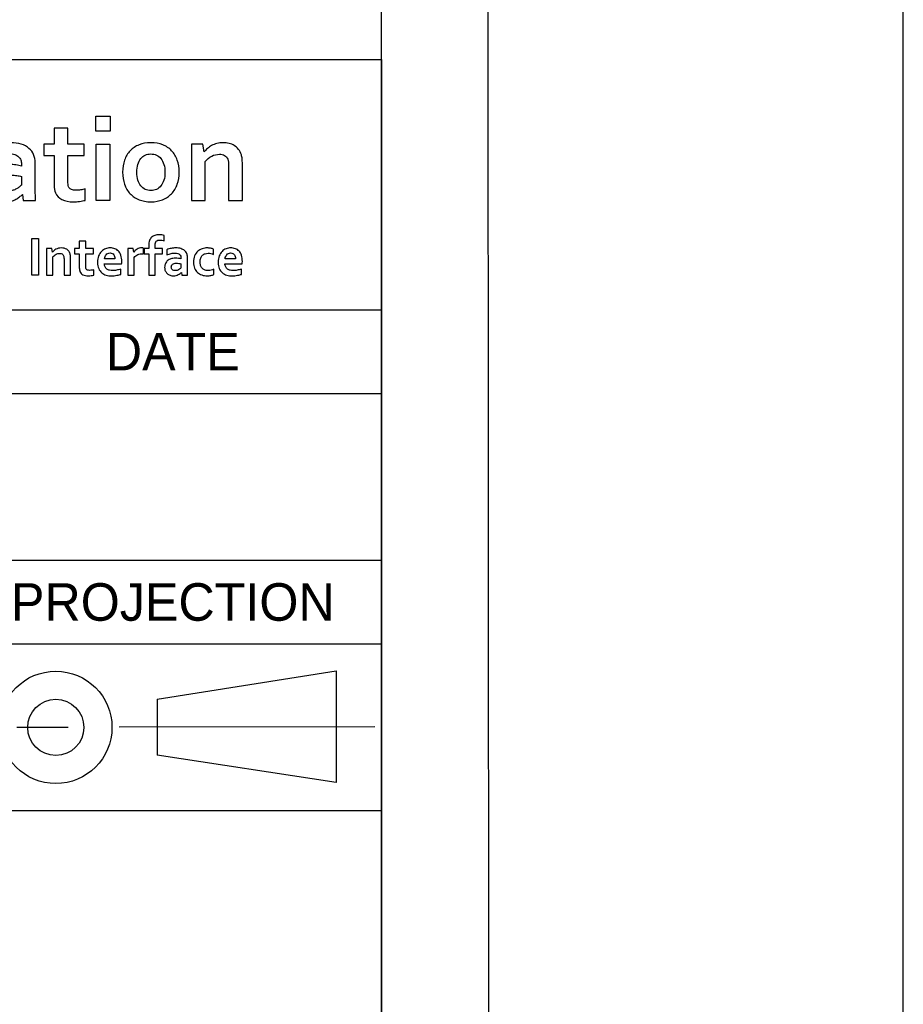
# Model space of a CAD drawing. Header units: inches. Extents: x 0 to 58.5, y 0 to 41.3.
# Tile 14 of 22: x 54.3 to 58.5, y 4 to 8.7. Entities that reach past the tile are written whole.
import ezdxf

# ---------------------------------------------------------------- set-up
doc = ezdxf.new("R2010")
doc.units = ezdxf.units.IN
doc.header["$LTSCALE"] = 3.215551
doc.header["$MEASUREMENT"] = 0
doc.linetypes.add('CENTER', pattern=[0.6, 0.375, -0.075, 0.075, -0.075])
doc.layers.add('3D-TOPRW1010WD-FORMAT', color=7, linetype='CONTINUOUS')
doc.styles.add('TEXTSTYLE_2', font='gothic.ttf')

# ---------------------------------------------------------------- blocks, each defined once
blk = doc.blocks.new('216_BL0', base_point=(55.0167, 5.3146))
at = {"layer": '3D-TOPRW1010WD-FORMAT', "color": 1, "linetype": 'CONTINUOUS'}
for p, q in [((54.9454, 5.4468), (55.7893, 5.5804)), ((55.7893, 5.5804), (55.7893, 5.0534)), ((54.9454, 5.4468), (54.9454, 5.1834)), ((55.7893, 5.0534), (54.9454, 5.1834))]:
    blk.add_line(p, q, dxfattribs=at)
at = {"layer": '3D-TOPRW1010WD-FORMAT', "color": 2, "linetype": 'CENTER'}
blk.add_line((55.9727, 5.3163), (54.0608, 5.3132), dxfattribs=at)
at = {"layer": '3D-TOPRW1010WD-FORMAT', "color": 2, "linetype": 'CONTINUOUS'}
for radius in [0.265, 0.1325]:
    blk.add_circle((54.4677, 5.3139), radius, dxfattribs=at)
blk = doc.blocks.new('M2I_CORP_CI_01_BL1', base_point=(53.0214, 7.8628))
at = {"layer": '3D-TOPRW1010WD-FORMAT', "color": 7, "linetype": 'CONTINUOUS'}
for p, q in [((54.6567, 8.197), (54.7249, 8.197)), ((54.6567, 8.1266), (54.6567, 8.197)), ((54.7249, 8.197), (54.7249, 8.1266)), ((54.7249, 8.1266), (54.6567, 8.1266)), ((54.6584, 8.0659), (54.7233, 8.0659)), ((54.6584, 7.8), (54.6584, 8.0659)), ((54.7233, 8.0659), (54.7233, 7.8)), ((54.7233, 7.8), (54.6584, 7.8)), ((54.3545, 7.4474), (54.3545, 7.6207)), ((54.3545, 7.6207), (54.3862, 7.6207)), ((54.3862, 7.6207), (54.3862, 7.4474)), ((54.3862, 7.4474), (54.3545, 7.4474))]:
    blk.add_line(p, q, dxfattribs=at)
for points, knots in [([(54.6059, 7.8003), (54.5987, 7.7981), (54.59, 7.7966), (54.5798, 7.795), (54.5697, 7.7938), (54.5602, 7.7933), (54.5513, 7.7933), (54.5293, 7.7933), (54.511, 7.7967), (54.4967, 7.8037), (54.4826, 7.8111), (54.4724, 7.8216), (54.4666, 7.8351), (54.4624, 7.8447), (54.4604, 7.858), (54.4604, 7.8745), (54.4604, 7.8745), (54.4604, 8.0123), (54.4604, 8.0123), (54.4604, 8.0123), (54.4108, 8.0123), (54.4108, 8.0123), (54.4108, 8.0123), (54.4108, 8.0659), (54.4108, 8.0659), (54.4108, 8.0659), (54.4604, 8.0659), (54.4604, 8.0659), (54.4604, 8.0659), (54.4604, 8.14), (54.4604, 8.14), (54.4604, 8.14), (54.5253, 8.14), (54.5253, 8.14), (54.5253, 8.14), (54.5253, 8.0659), (54.5253, 8.0659), (54.5253, 8.0659), (54.602, 8.0659), (54.602, 8.0659), (54.602, 8.0659), (54.602, 8.0123), (54.602, 8.0123), (54.602, 8.0123), (54.5253, 8.0123), (54.5253, 8.0123), (54.5253, 8.0123), (54.5253, 7.8829), (54.5253, 7.8829), (54.5253, 7.8728), (54.5269, 7.8653), (54.5299, 7.8603), (54.5356, 7.8519), (54.5464, 7.8478), (54.5625, 7.8478), (54.5702, 7.8478), (54.5775, 7.8485), (54.585, 7.8497), (54.5924, 7.8507), (54.5994, 7.852), (54.6059, 7.8538), (54.6059, 7.8538), (54.6059, 7.8003), (54.6059, 7.8003)], [0, 0, 0, 0, 1, 1, 1, 2, 2, 2, 3, 3, 3, 4, 4, 4, 5, 5, 5, 6, 6, 6, 7, 7, 7, 8, 8, 8, 9, 9, 9, 10, 10, 10, 11, 11, 11, 12, 12, 12, 13, 13, 13, 14, 14, 14, 15, 15, 15, 16, 16, 16, 17, 17, 17, 18, 18, 18, 19, 19, 19, 20, 20, 20, 21, 21, 21, 21]), ([(54.3109, 7.8283), (54.3109, 7.8283), (54.3097, 7.8283), (54.3097, 7.8283), (54.3061, 7.8242), (54.3017, 7.8203), (54.2967, 7.8163), (54.2914, 7.8124), (54.2857, 7.8089), (54.2791, 7.8052), (54.2726, 7.8014), (54.2651, 7.7986), (54.2572, 7.7966), (54.249, 7.7942), (54.2405, 7.7933), (54.231, 7.7933), (54.2186, 7.7933), (54.2067, 7.7951), (54.1957, 7.7989), (54.1845, 7.803), (54.1752, 7.8089), (54.1674, 7.8161), (54.1596, 7.8233), (54.1536, 7.8322), (54.1491, 7.8428), (54.1445, 7.8533), (54.1422, 7.8652), (54.1422, 7.8782), (54.1422, 7.8925), (54.1447, 7.9054), (54.15, 7.9164), (54.1552, 7.9279), (54.1623, 7.9375), (54.1718, 7.9453), (54.1811, 7.9531), (54.1923, 7.9591), (54.2052, 7.9632), (54.2183, 7.9674), (54.2327, 7.9693), (54.2483, 7.9693), (54.2598, 7.9693), (54.2705, 7.9687), (54.2801, 7.9673), (54.2898, 7.966), (54.2983, 7.9642), (54.3055, 7.9622), (54.3055, 7.9622), (54.3055, 7.9727), (54.3055, 7.9727), (54.3055, 7.9791), (54.3045, 7.9849), (54.3025, 7.9909), (54.3004, 7.9965), (54.297, 8.0016), (54.2923, 8.0061), (54.2877, 8.0106), (54.2816, 8.0143), (54.2741, 8.0169), (54.2666, 8.0192), (54.2575, 8.0208), (54.2467, 8.0208), (54.2336, 8.0208), (54.2204, 8.0192), (54.2072, 8.0163), (54.194, 8.0134), (54.1797, 8.009), (54.1643, 8.0032), (54.1643, 8.0032), (54.1643, 8.054), (54.1643, 8.054), (54.1778, 8.0597), (54.1919, 8.0644), (54.2068, 8.0674), (54.2219, 8.0705), (54.2376, 8.0723), (54.254, 8.0723), (54.2734, 8.0723), (54.2906, 8.0699), (54.3051, 8.0652), (54.3194, 8.0606), (54.3317, 8.054), (54.3414, 8.0455), (54.3513, 8.0372), (54.3585, 8.0275), (54.3634, 8.0163), (54.3682, 8.0046), (54.3706, 7.9925), (54.3706, 7.9791), (54.3706, 7.9791), (54.3706, 7.879), (54.3706, 7.879), (54.3706, 7.8613), (54.3708, 7.8466), (54.3712, 7.8337), (54.3716, 7.8212), (54.372, 7.81), (54.3723, 7.8), (54.3723, 7.8), (54.3138, 7.8), (54.3138, 7.8), (54.3138, 7.8), (54.3109, 7.8283), (54.3109, 7.8283)], [0, 0, 0, 0, 1, 1, 1, 2, 2, 2, 3, 3, 3, 4, 4, 4, 5, 5, 5, 6, 6, 6, 7, 7, 7, 8, 8, 8, 9, 9, 9, 10, 10, 10, 11, 11, 11, 12, 12, 12, 13, 13, 13, 14, 14, 14, 15, 15, 15, 16, 16, 16, 17, 17, 17, 18, 18, 18, 19, 19, 19, 20, 20, 20, 21, 21, 21, 22, 22, 22, 23, 23, 23, 24, 24, 24, 25, 25, 25, 26, 26, 26, 27, 27, 27, 28, 28, 28, 29, 29, 29, 30, 30, 30, 31, 31, 31, 32, 32, 32, 33, 33, 33, 34, 34, 34, 34]), ([(55.0496, 7.9329), (55.0496, 7.912), (55.0465, 7.893), (55.0403, 7.8759), (55.0341, 7.8584), (55.0254, 7.8437), (55.0138, 7.8315), (55.0021, 7.8194), (54.9882, 7.81), (54.9716, 7.8032), (54.9551, 7.7966), (54.9368, 7.7933), (54.9166, 7.7933), (54.8956, 7.7933), (54.8769, 7.7966), (54.8603, 7.8032), (54.8438, 7.81), (54.8299, 7.8194), (54.8182, 7.8315), (54.8066, 7.8437), (54.7979, 7.8584), (54.7919, 7.8759), (54.7858, 7.893), (54.7826, 7.912), (54.7826, 7.9329), (54.7826, 7.9537), (54.7858, 7.9726), (54.792, 7.9899), (54.7982, 8.007), (54.807, 8.0218), (54.8186, 8.0338), (54.8302, 8.0462), (54.8443, 8.0555), (54.8606, 8.0624), (54.8772, 8.0691), (54.8956, 8.0723), (54.9159, 8.0723), (54.9368, 8.0723), (54.9555, 8.0691), (54.9721, 8.0624), (54.9886, 8.0555), (55.0025, 8.0462), (55.0142, 8.0338), (55.0256, 8.0218), (55.0343, 8.007), (55.0404, 7.9899), (55.0468, 7.9726), (55.0496, 7.9537), (55.0496, 7.9329)], [0, 0, 0, 0, 1, 1, 1, 2, 2, 2, 3, 3, 3, 4, 4, 4, 5, 5, 5, 6, 6, 6, 7, 7, 7, 8, 8, 8, 9, 9, 9, 10, 10, 10, 11, 11, 11, 12, 12, 12, 13, 13, 13, 14, 14, 14, 15, 15, 15, 16, 16, 16, 16]), ([(55.1671, 8.0289), (55.1671, 8.0289), (55.1682, 8.0289), (55.1682, 8.0289), (55.1719, 8.0341), (55.1767, 8.0397), (55.1827, 8.0449), (55.1886, 8.0502), (55.1954, 8.0547), (55.2028, 8.059), (55.2102, 8.0629), (55.2184, 8.0662), (55.2277, 8.0688), (55.2367, 8.071), (55.2464, 8.0723), (55.2564, 8.0723), (55.2664, 8.0723), (55.2755, 8.071), (55.2847, 8.0691), (55.2937, 8.0669), (55.3019, 8.0632), (55.3094, 8.0587), (55.3168, 8.054), (55.3236, 8.048), (55.3292, 8.0408), (55.3351, 8.0333), (55.3398, 8.0244), (55.3429, 8.0143), (55.3447, 8.0087), (55.346, 8.0022), (55.3466, 7.9958), (55.3472, 7.9889), (55.3477, 7.9813), (55.3477, 7.9726), (55.3477, 7.9726), (55.3477, 7.8), (55.3477, 7.8), (55.3477, 7.8), (55.2824, 7.8), (55.2824, 7.8), (55.2824, 7.8), (55.2824, 7.9624), (55.2824, 7.9624), (55.2824, 7.9693), (55.2823, 7.9756), (55.2816, 7.9809), (55.2812, 7.9857), (55.2801, 7.9903), (55.2788, 7.994), (55.2754, 8.0026), (55.2705, 8.0087), (55.2637, 8.0123), (55.2572, 8.016), (55.2489, 8.0179), (55.2396, 8.0179), (55.2268, 8.0179), (55.2149, 8.0146), (55.2032, 8.009), (55.1916, 8.0029), (55.1813, 7.9944), (55.1723, 7.9829), (55.1723, 7.9829), (55.1723, 7.8), (55.1723, 7.8), (55.1723, 7.8), (55.1074, 7.8), (55.1074, 7.8), (55.1074, 7.8), (55.1074, 8.0659), (55.1074, 8.0659), (55.1074, 8.0659), (55.161, 8.0659), (55.161, 8.0659), (55.161, 8.0659), (55.1671, 8.0289), (55.1671, 8.0289)], [0, 0, 0, 0, 1, 1, 1, 2, 2, 2, 3, 3, 3, 4, 4, 4, 5, 5, 5, 6, 6, 6, 7, 7, 7, 8, 8, 8, 9, 9, 9, 10, 10, 10, 11, 11, 11, 12, 12, 12, 13, 13, 13, 14, 14, 14, 15, 15, 15, 16, 16, 16, 17, 17, 17, 18, 18, 18, 19, 19, 19, 20, 20, 20, 21, 21, 21, 22, 22, 22, 23, 23, 23, 24, 24, 24, 25, 25, 25, 25]), ([(54.9825, 7.9329), (54.9825, 7.9468), (54.9809, 7.9591), (54.9775, 7.97), (54.9743, 7.9809), (54.9697, 7.9899), (54.9639, 7.9972), (54.9579, 8.0044), (54.9511, 8.0101), (54.9428, 8.0137), (54.9345, 8.0173), (54.9256, 8.019), (54.9159, 8.019), (54.9063, 8.019), (54.8976, 8.0173), (54.8895, 8.0137), (54.8813, 8.0101), (54.8743, 8.0044), (54.8685, 7.9972), (54.8627, 7.9899), (54.8581, 7.9809), (54.8549, 7.97), (54.8514, 7.9591), (54.8498, 7.9468), (54.8498, 7.9329), (54.8498, 7.9186), (54.8514, 7.9062), (54.8549, 7.8956), (54.8581, 7.8847), (54.8627, 7.8759), (54.8686, 7.8684), (54.8745, 7.8612), (54.8815, 7.8555), (54.8897, 7.852), (54.8978, 7.8482), (54.9067, 7.8466), (54.9166, 7.8466), (54.9262, 7.8466), (54.935, 7.8482), (54.9431, 7.852), (54.9511, 7.8555), (54.9579, 7.8612), (54.9639, 7.8684), (54.9697, 7.8759), (54.9743, 7.8847), (54.9775, 7.8956), (54.9809, 7.9062), (54.9825, 7.9186), (54.9825, 7.9329)], [0, 0, 0, 0, 1, 1, 1, 2, 2, 2, 3, 3, 3, 4, 4, 4, 5, 5, 5, 6, 6, 6, 7, 7, 7, 8, 8, 8, 9, 9, 9, 10, 10, 10, 11, 11, 11, 12, 12, 12, 13, 13, 13, 14, 14, 14, 15, 15, 15, 16, 16, 16, 16]), ([(54.3055, 7.9132), (54.2994, 7.9145), (54.2923, 7.916), (54.2842, 7.9173), (54.2763, 7.9184), (54.2681, 7.9191), (54.2598, 7.9191), (54.2439, 7.9191), (54.2315, 7.9157), (54.2222, 7.9094), (54.2128, 7.9034), (54.2082, 7.8937), (54.2082, 7.8806), (54.2082, 7.8745), (54.2093, 7.8694), (54.2115, 7.865), (54.2134, 7.8603), (54.2164, 7.8567), (54.2199, 7.8538), (54.2236, 7.8508), (54.2278, 7.8487), (54.2325, 7.8471), (54.2373, 7.8455), (54.2422, 7.8451), (54.2476, 7.8451), (54.254, 7.8451), (54.2603, 7.8458), (54.2661, 7.8476), (54.272, 7.8492), (54.2773, 7.8516), (54.2822, 7.8541), (54.2874, 7.8568), (54.2916, 7.8596), (54.2957, 7.8631), (54.2997, 7.8665), (54.3029, 7.8698), (54.3055, 7.8726), (54.3055, 7.8726), (54.3055, 7.9132), (54.3055, 7.9132)], [0, 0, 0, 0, 1, 1, 1, 2, 2, 2, 3, 3, 3, 4, 4, 4, 5, 5, 5, 6, 6, 6, 7, 7, 7, 8, 8, 8, 9, 9, 9, 10, 10, 10, 11, 11, 11, 12, 12, 12, 13, 13, 13, 13]), ([(54.9784, 7.61), (54.9752, 7.6107), (54.9716, 7.6115), (54.9681, 7.612), (54.9644, 7.6126), (54.9611, 7.6127), (54.9579, 7.6127), (54.9544, 7.6127), (54.9514, 7.6124), (54.9487, 7.6118), (54.946, 7.6108), (54.9437, 7.6095), (54.9417, 7.6076), (54.9402, 7.6057), (54.9386, 7.603), (54.9378, 7.6001), (54.9368, 7.5973), (54.9363, 7.5935), (54.9363, 7.5892), (54.9363, 7.5892), (54.9363, 7.5728), (54.9363, 7.5728), (54.9363, 7.5728), (54.9711, 7.5728), (54.9711, 7.5728), (54.9711, 7.5728), (54.9711, 7.5476), (54.9711, 7.5476), (54.9711, 7.5476), (54.9363, 7.5476), (54.9363, 7.5476), (54.9363, 7.5476), (54.9363, 7.4474), (54.9363, 7.4474), (54.9363, 7.4474), (54.9058, 7.4474), (54.9058, 7.4474), (54.9058, 7.4474), (54.9058, 7.5476), (54.9058, 7.5476), (54.9058, 7.5476), (54.8845, 7.5476), (54.8845, 7.5476), (54.8845, 7.5476), (54.8845, 7.5728), (54.8845, 7.5728), (54.8845, 7.5728), (54.9058, 7.5728), (54.9058, 7.5728), (54.9058, 7.5728), (54.9058, 7.5876), (54.9058, 7.5876), (54.9058, 7.5964), (54.9069, 7.6041), (54.9093, 7.6105), (54.9117, 7.6166), (54.9153, 7.6222), (54.9195, 7.6259), (54.9241, 7.6302), (54.9292, 7.633), (54.935, 7.6351), (54.9411, 7.6371), (54.9475, 7.6379), (54.9546, 7.6379), (54.959, 7.6379), (54.9631, 7.6376), (54.9674, 7.6368), (54.9716, 7.6362), (54.9755, 7.6354), (54.9784, 7.6343), (54.9784, 7.6343), (54.9784, 7.61), (54.9784, 7.61)], [0, 0, 0, 0, 1, 1, 1, 2, 2, 2, 3, 3, 3, 4, 4, 4, 5, 5, 5, 6, 6, 6, 7, 7, 7, 8, 8, 8, 9, 9, 9, 10, 10, 10, 11, 11, 11, 12, 12, 12, 13, 13, 13, 14, 14, 14, 15, 15, 15, 16, 16, 16, 17, 17, 17, 18, 18, 18, 19, 19, 19, 20, 20, 20, 21, 21, 21, 22, 22, 22, 23, 23, 23, 24, 24, 24, 24]), ([(54.4521, 7.5554), (54.4521, 7.5554), (54.4525, 7.5554), (54.4525, 7.5554), (54.4544, 7.5579), (54.4566, 7.5603), (54.4594, 7.563), (54.4622, 7.5656), (54.4654, 7.5677), (54.4687, 7.5696), (54.4722, 7.5713), (54.4761, 7.5728), (54.4805, 7.574), (54.4846, 7.5751), (54.4893, 7.5758), (54.4943, 7.5758), (54.4989, 7.5758), (54.5032, 7.5753), (54.5075, 7.5743), (54.5118, 7.5734), (54.5158, 7.5714), (54.5192, 7.5695), (54.5228, 7.5674), (54.5258, 7.5643), (54.5286, 7.5607), (54.5313, 7.5576), (54.5335, 7.553), (54.535, 7.5484), (54.5358, 7.5458), (54.5364, 7.5429), (54.5366, 7.5399), (54.5371, 7.5365), (54.5372, 7.5328), (54.5372, 7.5286), (54.5372, 7.5286), (54.5372, 7.4474), (54.5372, 7.4474), (54.5372, 7.4474), (54.5066, 7.4474), (54.5066, 7.4474), (54.5066, 7.4474), (54.5066, 7.524), (54.5066, 7.524), (54.5066, 7.5272), (54.5063, 7.5304), (54.506, 7.5325), (54.5058, 7.535), (54.5054, 7.5373), (54.5045, 7.5392), (54.5032, 7.5429), (54.5006, 7.5458), (54.4977, 7.5476), (54.4944, 7.5493), (54.4907, 7.5501), (54.4863, 7.5501), (54.4802, 7.5501), (54.4743, 7.5486), (54.4692, 7.5459), (54.4635, 7.5431), (54.4587, 7.5392), (54.4544, 7.5338), (54.4544, 7.5338), (54.4544, 7.4474), (54.4544, 7.4474), (54.4544, 7.4474), (54.4237, 7.4474), (54.4237, 7.4474), (54.4237, 7.4474), (54.4237, 7.5728), (54.4237, 7.5728), (54.4237, 7.5728), (54.4492, 7.5728), (54.4492, 7.5728), (54.4492, 7.5728), (54.4521, 7.5554), (54.4521, 7.5554)], [0, 0, 0, 0, 1, 1, 1, 2, 2, 2, 3, 3, 3, 4, 4, 4, 5, 5, 5, 6, 6, 6, 7, 7, 7, 8, 8, 8, 9, 9, 9, 10, 10, 10, 11, 11, 11, 12, 12, 12, 13, 13, 13, 14, 14, 14, 15, 15, 15, 16, 16, 16, 17, 17, 17, 18, 18, 18, 19, 19, 19, 20, 20, 20, 21, 21, 21, 22, 22, 22, 23, 23, 23, 24, 24, 24, 25, 25, 25, 25]), ([(54.6473, 7.4474), (54.6439, 7.4466), (54.6397, 7.4454), (54.6351, 7.445), (54.6304, 7.4445), (54.6258, 7.4441), (54.6217, 7.4441), (54.6112, 7.4441), (54.6024, 7.4456), (54.5958, 7.4491), (54.5893, 7.4528), (54.5846, 7.4576), (54.5817, 7.4639), (54.5797, 7.4684), (54.5787, 7.4748), (54.5787, 7.4825), (54.5787, 7.4825), (54.5787, 7.5476), (54.5787, 7.5476), (54.5787, 7.5476), (54.5554, 7.5476), (54.5554, 7.5476), (54.5554, 7.5476), (54.5554, 7.5728), (54.5554, 7.5728), (54.5554, 7.5728), (54.5787, 7.5728), (54.5787, 7.5728), (54.5787, 7.5728), (54.5787, 7.6079), (54.5787, 7.6079), (54.5787, 7.6079), (54.6095, 7.6079), (54.6095, 7.6079), (54.6095, 7.6079), (54.6095, 7.5728), (54.6095, 7.5728), (54.6095, 7.5728), (54.6457, 7.5728), (54.6457, 7.5728), (54.6457, 7.5728), (54.6457, 7.5476), (54.6457, 7.5476), (54.6457, 7.5476), (54.6095, 7.5476), (54.6095, 7.5476), (54.6095, 7.5476), (54.6095, 7.4865), (54.6095, 7.4865), (54.6095, 7.4817), (54.6102, 7.4781), (54.6116, 7.4759), (54.6142, 7.4718), (54.6193, 7.4699), (54.627, 7.4699), (54.6306, 7.4699), (54.6342, 7.4702), (54.6377, 7.4709), (54.6411, 7.4712), (54.6442, 7.472), (54.6473, 7.4727), (54.6473, 7.4727), (54.6473, 7.4474), (54.6473, 7.4474)], [0, 0, 0, 0, 1, 1, 1, 2, 2, 2, 3, 3, 3, 4, 4, 4, 5, 5, 5, 6, 6, 6, 7, 7, 7, 8, 8, 8, 9, 9, 9, 10, 10, 10, 11, 11, 11, 12, 12, 12, 13, 13, 13, 14, 14, 14, 15, 15, 15, 16, 16, 16, 17, 17, 17, 18, 18, 18, 19, 19, 19, 20, 20, 20, 21, 21, 21, 21]), ([(54.7359, 7.4686), (54.7419, 7.4686), (54.7482, 7.4696), (54.7546, 7.4709), (54.761, 7.4718), (54.7674, 7.4737), (54.7743, 7.4759), (54.7743, 7.4759), (54.7743, 7.4511), (54.7743, 7.4511), (54.7704, 7.4497), (54.7643, 7.4481), (54.7562, 7.4466), (54.7478, 7.445), (54.7393, 7.4441), (54.7306, 7.4441), (54.7217, 7.4441), (54.7133, 7.4451), (54.7052, 7.4476), (54.6973, 7.4498), (54.6903, 7.4536), (54.6842, 7.4585), (54.6784, 7.4636), (54.6737, 7.4703), (54.6701, 7.4785), (54.6666, 7.4864), (54.6649, 7.4963), (54.6649, 7.508), (54.6649, 7.5194), (54.6666, 7.5292), (54.6698, 7.5379), (54.6731, 7.5463), (54.6775, 7.5536), (54.6831, 7.5589), (54.6886, 7.5647), (54.695, 7.5689), (54.702, 7.5714), (54.7091, 7.5744), (54.7164, 7.5758), (54.724, 7.5758), (54.732, 7.5758), (54.7393, 7.5745), (54.7461, 7.5722), (54.7527, 7.57), (54.7585, 7.566), (54.7634, 7.5607), (54.7681, 7.5557), (54.7721, 7.549), (54.7747, 7.5409), (54.7774, 7.5326), (54.7787, 7.5231), (54.7787, 7.5119), (54.7787, 7.5077), (54.7786, 7.5039), (54.7784, 7.5011), (54.7784, 7.5011), (54.6962, 7.5011), (54.6962, 7.5011), (54.6968, 7.4953), (54.698, 7.4902), (54.7001, 7.4859), (54.7023, 7.4822), (54.7051, 7.4787), (54.7086, 7.4763), (54.712, 7.4737), (54.716, 7.4717), (54.7208, 7.4705), (54.7256, 7.4696), (54.7306, 7.4686), (54.7359, 7.4686)], [0, 0, 0, 0, 1, 1, 1, 2, 2, 2, 3, 3, 3, 4, 4, 4, 5, 5, 5, 6, 6, 6, 7, 7, 7, 8, 8, 8, 9, 9, 9, 10, 10, 10, 11, 11, 11, 12, 12, 12, 13, 13, 13, 14, 14, 14, 15, 15, 15, 16, 16, 16, 17, 17, 17, 18, 18, 18, 19, 19, 19, 20, 20, 20, 21, 21, 21, 22, 22, 22, 23, 23, 23, 23]), ([(54.8817, 7.5484), (54.8817, 7.5484), (54.8792, 7.5484), (54.8792, 7.5484), (54.8698, 7.5484), (54.8615, 7.547), (54.8544, 7.5442), (54.8474, 7.5414), (54.8418, 7.5373), (54.8379, 7.5312), (54.8379, 7.5312), (54.8379, 7.4474), (54.8379, 7.4474), (54.8379, 7.4474), (54.8074, 7.4474), (54.8074, 7.4474), (54.8074, 7.4474), (54.8074, 7.5728), (54.8074, 7.5728), (54.8074, 7.5728), (54.8326, 7.5728), (54.8326, 7.5728), (54.8326, 7.5728), (54.8354, 7.5554), (54.8354, 7.5554), (54.8354, 7.5554), (54.836, 7.5554), (54.836, 7.5554), (54.8397, 7.5616), (54.8446, 7.5667), (54.8509, 7.5704), (54.8574, 7.574), (54.8649, 7.5758), (54.8739, 7.5758), (54.8769, 7.5758), (54.8796, 7.5755), (54.8817, 7.5753), (54.8817, 7.5753), (54.8817, 7.5484), (54.8817, 7.5484)], [0, 0, 0, 0, 1, 1, 1, 2, 2, 2, 3, 3, 3, 4, 4, 4, 5, 5, 5, 6, 6, 6, 7, 7, 7, 8, 8, 8, 9, 9, 9, 10, 10, 10, 11, 11, 11, 12, 12, 12, 13, 13, 13, 13]), ([(55.0607, 7.4605), (55.0607, 7.4605), (55.06, 7.4605), (55.06, 7.4605), (55.0582, 7.4589), (55.0563, 7.4572), (55.054, 7.4549), (55.0517, 7.453), (55.0489, 7.4515), (55.0456, 7.4498), (55.0425, 7.4481), (55.0391, 7.4468), (55.0352, 7.4454), (55.0316, 7.4445), (55.0275, 7.4441), (55.023, 7.4441), (55.0169, 7.4441), (55.0116, 7.445), (55.0064, 7.4468), (55.0012, 7.4489), (54.9967, 7.4515), (54.9929, 7.4547), (54.9894, 7.4584), (54.9864, 7.4627), (54.9843, 7.4677), (54.9819, 7.4725), (54.9811, 7.4781), (54.9811, 7.4842), (54.9811, 7.491), (54.9824, 7.4972), (54.9848, 7.5023), (54.9872, 7.5077), (54.9906, 7.5123), (54.9951, 7.5158), (54.9994, 7.5197), (55.0047, 7.5225), (55.0108, 7.5244), (55.0169, 7.5265), (55.0238, 7.5272), (55.0312, 7.5272), (55.0367, 7.5272), (55.0415, 7.5268), (55.046, 7.5264), (55.0507, 7.5255), (55.0546, 7.5249), (55.0581, 7.524), (55.0581, 7.524), (55.0581, 7.5286), (55.0581, 7.5286), (55.0581, 7.5317), (55.0578, 7.5347), (55.0568, 7.5373), (55.0557, 7.5401), (55.054, 7.5423), (55.0518, 7.5447), (55.0496, 7.5468), (55.0469, 7.5484), (55.0434, 7.5495), (55.0397, 7.5512), (55.0356, 7.5515), (55.0304, 7.5515), (55.0243, 7.5515), (55.0181, 7.5509), (55.0118, 7.5495), (55.0055, 7.5481), (54.9987, 7.5459), (54.9914, 7.5434), (54.9914, 7.5434), (54.9914, 7.5673), (54.9914, 7.5673), (54.998, 7.57), (55.0047, 7.5721), (55.0118, 7.5735), (55.0187, 7.5751), (55.026, 7.5756), (55.0338, 7.5758), (55.043, 7.5758), (55.0509, 7.5748), (55.0579, 7.5725), (55.0648, 7.5703), (55.0705, 7.5673), (55.0751, 7.5634), (55.0795, 7.5595), (55.0832, 7.5546), (55.0854, 7.5495), (55.0877, 7.544), (55.0888, 7.5381), (55.0888, 7.5317), (55.0888, 7.5317), (55.0888, 7.4848), (55.0888, 7.4848), (55.0888, 7.4764), (55.0891, 7.469), (55.0891, 7.4634), (55.0893, 7.4573), (55.0895, 7.452), (55.0896, 7.4474), (55.0896, 7.4474), (55.062, 7.4474), (55.062, 7.4474), (55.062, 7.4474), (55.0607, 7.4605), (55.0607, 7.4605)], [0, 0, 0, 0, 1, 1, 1, 2, 2, 2, 3, 3, 3, 4, 4, 4, 5, 5, 5, 6, 6, 6, 7, 7, 7, 8, 8, 8, 9, 9, 9, 10, 10, 10, 11, 11, 11, 12, 12, 12, 13, 13, 13, 14, 14, 14, 15, 15, 15, 16, 16, 16, 17, 17, 17, 18, 18, 18, 19, 19, 19, 20, 20, 20, 21, 21, 21, 22, 22, 22, 23, 23, 23, 24, 24, 24, 25, 25, 25, 26, 26, 26, 27, 27, 27, 28, 28, 28, 29, 29, 29, 30, 30, 30, 31, 31, 31, 32, 32, 32, 33, 33, 33, 34, 34, 34, 34]), ([(55.2136, 7.45), (55.2097, 7.4485), (55.205, 7.447), (55.1993, 7.4458), (55.1937, 7.4445), (55.1879, 7.4441), (55.1816, 7.4441), (55.1725, 7.4441), (55.164, 7.4454), (55.1563, 7.4481), (55.1483, 7.4506), (55.1416, 7.4544), (55.1358, 7.4598), (55.1299, 7.4651), (55.1251, 7.4717), (55.1218, 7.48), (55.1185, 7.4878), (55.1168, 7.4974), (55.1168, 7.5081), (55.1168, 7.5203), (55.1187, 7.5304), (55.1226, 7.5392), (55.1266, 7.5478), (55.1316, 7.5548), (55.1377, 7.5601), (55.144, 7.5656), (55.1509, 7.5696), (55.1587, 7.572), (55.1663, 7.5745), (55.1739, 7.5758), (55.1814, 7.5758), (55.1871, 7.5758), (55.1925, 7.5753), (55.1975, 7.5743), (55.2028, 7.5734), (55.2075, 7.572), (55.2117, 7.5704), (55.2117, 7.5704), (55.2117, 7.5453), (55.2117, 7.5453), (55.208, 7.547), (55.2039, 7.5482), (55.1994, 7.5493), (55.1954, 7.5505), (55.1907, 7.5508), (55.1858, 7.5508), (55.181, 7.5508), (55.1762, 7.5499), (55.1716, 7.5484), (55.1672, 7.547), (55.1632, 7.5447), (55.1597, 7.5412), (55.1563, 7.5379), (55.1536, 7.5338), (55.1514, 7.5282), (55.1495, 7.523), (55.1485, 7.5164), (55.1485, 7.5087), (55.1485, 7.5033), (55.1492, 7.498), (55.1509, 7.4932), (55.1524, 7.4883), (55.1548, 7.4842), (55.1576, 7.4807), (55.1608, 7.4775), (55.1645, 7.4744), (55.1692, 7.4724), (55.1736, 7.4703), (55.179, 7.469), (55.1854, 7.469), (55.191, 7.469), (55.1962, 7.4698), (55.2006, 7.4711), (55.2054, 7.472), (55.2096, 7.4732), (55.2136, 7.475), (55.2136, 7.475), (55.2136, 7.45), (55.2136, 7.45)], [0, 0, 0, 0, 1, 1, 1, 2, 2, 2, 3, 3, 3, 4, 4, 4, 5, 5, 5, 6, 6, 6, 7, 7, 7, 8, 8, 8, 9, 9, 9, 10, 10, 10, 11, 11, 11, 12, 12, 12, 13, 13, 13, 14, 14, 14, 15, 15, 15, 16, 16, 16, 17, 17, 17, 18, 18, 18, 19, 19, 19, 20, 20, 20, 21, 21, 21, 22, 22, 22, 23, 23, 23, 24, 24, 24, 25, 25, 25, 26, 26, 26, 26]), ([(55.3048, 7.4686), (55.3106, 7.4686), (55.3168, 7.4696), (55.3233, 7.4709), (55.3299, 7.4718), (55.3364, 7.4737), (55.3429, 7.4759), (55.3429, 7.4759), (55.3429, 7.4511), (55.3429, 7.4511), (55.339, 7.4497), (55.3329, 7.4481), (55.3248, 7.4466), (55.3167, 7.445), (55.3081, 7.4441), (55.2994, 7.4441), (55.2904, 7.4441), (55.2819, 7.4451), (55.2741, 7.4476), (55.2659, 7.4498), (55.259, 7.4536), (55.2533, 7.4585), (55.2472, 7.4636), (55.2425, 7.4703), (55.2389, 7.4785), (55.2354, 7.4864), (55.2337, 7.4963), (55.2337, 7.508), (55.2337, 7.5194), (55.2353, 7.5292), (55.2385, 7.5379), (55.242, 7.5463), (55.2464, 7.5536), (55.2518, 7.5589), (55.2573, 7.5647), (55.2636, 7.5689), (55.2707, 7.5714), (55.278, 7.5744), (55.2852, 7.5758), (55.2929, 7.5758), (55.3008, 7.5758), (55.3081, 7.5745), (55.3147, 7.5722), (55.3215, 7.57), (55.3272, 7.566), (55.3322, 7.5607), (55.3369, 7.5557), (55.3408, 7.549), (55.3434, 7.5409), (55.3462, 7.5326), (55.3477, 7.5231), (55.3477, 7.5119), (55.3473, 7.5077), (55.3473, 7.5039), (55.3472, 7.5011), (55.3472, 7.5011), (55.265, 7.5011), (55.265, 7.5011), (55.2654, 7.4953), (55.2668, 7.4902), (55.2689, 7.4859), (55.2711, 7.4822), (55.2739, 7.4787), (55.2773, 7.4763), (55.2809, 7.4737), (55.285, 7.4717), (55.2896, 7.4705), (55.2943, 7.4696), (55.2994, 7.4686), (55.3048, 7.4686)], [0, 0, 0, 0, 1, 1, 1, 2, 2, 2, 3, 3, 3, 4, 4, 4, 5, 5, 5, 6, 6, 6, 7, 7, 7, 8, 8, 8, 9, 9, 9, 10, 10, 10, 11, 11, 11, 12, 12, 12, 13, 13, 13, 14, 14, 14, 15, 15, 15, 16, 16, 16, 17, 17, 17, 18, 18, 18, 19, 19, 19, 20, 20, 20, 21, 21, 21, 22, 22, 22, 23, 23, 23, 23]), ([(54.7237, 7.552), (54.7198, 7.552), (54.7162, 7.5514), (54.7133, 7.5499), (54.7103, 7.5482), (54.7078, 7.5464), (54.7054, 7.544), (54.7034, 7.5414), (54.7015, 7.5386), (54.7003, 7.5354), (54.699, 7.5321), (54.6982, 7.5286), (54.6977, 7.5249), (54.6977, 7.5249), (54.7469, 7.5249), (54.7469, 7.5249), (54.7469, 7.5286), (54.7465, 7.5321), (54.7454, 7.5354), (54.7445, 7.5386), (54.743, 7.5414), (54.7411, 7.544), (54.739, 7.5464), (54.7368, 7.5482), (54.7339, 7.5499), (54.731, 7.5514), (54.7276, 7.552), (54.7237, 7.552)], [0, 0, 0, 0, 1, 1, 1, 2, 2, 2, 3, 3, 3, 4, 4, 4, 5, 5, 5, 6, 6, 6, 7, 7, 7, 8, 8, 8, 9, 9, 9, 9]), ([(55.2924, 7.552), (55.2885, 7.552), (55.2851, 7.5514), (55.2821, 7.5499), (55.2792, 7.5482), (55.2766, 7.5464), (55.2742, 7.544), (55.272, 7.5414), (55.2703, 7.5386), (55.2689, 7.5354), (55.2676, 7.5321), (55.2668, 7.5286), (55.2664, 7.5249), (55.2664, 7.5249), (55.3157, 7.5249), (55.3157, 7.5249), (55.3157, 7.5286), (55.3153, 7.5321), (55.3143, 7.5354), (55.3131, 7.5386), (55.3116, 7.5414), (55.3099, 7.544), (55.3078, 7.5464), (55.3055, 7.5482), (55.3026, 7.5499), (55.2996, 7.5514), (55.2963, 7.552), (55.2924, 7.552)], [0, 0, 0, 0, 1, 1, 1, 2, 2, 2, 3, 3, 3, 4, 4, 4, 5, 5, 5, 6, 6, 6, 7, 7, 7, 8, 8, 8, 9, 9, 9, 9]), ([(55.0581, 7.5007), (55.0552, 7.5014), (55.0518, 7.502), (55.0479, 7.5026), (55.0442, 7.5032), (55.0404, 7.5034), (55.0367, 7.5034), (55.029, 7.5034), (55.0234, 7.502), (55.0188, 7.4992), (55.0144, 7.4961), (55.0123, 7.4916), (55.0123, 7.4853), (55.0123, 7.4825), (55.0128, 7.4802), (55.0138, 7.478), (55.0147, 7.4759), (55.016, 7.4741), (55.0177, 7.4727), (55.0194, 7.4713), (55.0215, 7.4703), (55.0237, 7.4696), (55.0259, 7.4687), (55.0282, 7.4686), (55.0308, 7.4686), (55.0338, 7.4686), (55.0367, 7.4689), (55.0395, 7.4699), (55.0423, 7.4709), (55.045, 7.4717), (55.0472, 7.4729), (55.0496, 7.4741), (55.0517, 7.4754), (55.0535, 7.4772), (55.0552, 7.4787), (55.0568, 7.4803), (55.0581, 7.4815), (55.0581, 7.4815), (55.0581, 7.5007), (55.0581, 7.5007)], [0, 0, 0, 0, 1, 1, 1, 2, 2, 2, 3, 3, 3, 4, 4, 4, 5, 5, 5, 6, 6, 6, 7, 7, 7, 8, 8, 8, 9, 9, 9, 10, 10, 10, 11, 11, 11, 12, 12, 12, 13, 13, 13, 13])]:
    blk.add_open_spline(points, degree=3, knots=knots, dxfattribs=at)

msp = doc.modelspace()

# ---------------------------------------------------------------- linework, layer by layer
at = {"layer": '3D-TOPRW1010WD-FORMAT', "color": 7, "linetype": 'CONTINUOUS'}
for p, q in [((58.464567, 0), (58.464567, 41.338583)), ((56.509973, 1.968504), (56.496063, 39.370079)), ((56.003937, 1.968504), (56.003937, 38.877953))]:
    msp.add_line(p, q, dxfattribs=at)
at = {"layer": '3D-TOPRW1010WD-FORMAT', "color": 2, "linetype": 'CONTINUOUS'}
for p, q in [((44.192912, 8.464565), (56.003936, 8.464565)), ((56.003936, 8.464565), (56.003936, 1.968502)), ((44.192912, 7.283463), (56.003936, 7.283463)), ((44.192912, 6.889762), (56.003936, 6.889762)), ((50.098424, 6.10236), (56.003936, 6.10236)), ((44.192912, 5.70866), (56.003936, 5.70866)), ((50.098424, 4.921258), (56.003936, 4.921258))]:
    msp.add_line(p, q, dxfattribs=at)

# ---------------------------------------------------------------- block references
for name, p in [('M2I_CORP_CI_01_BL1', (53.02143, 7.86282)), ('216_BL0', (55.016749, 5.314623))]:
    msp.add_blockref(name, p, dxfattribs=at)

# ---------------------------------------------------------------- texts
at = {"layer": '3D-TOPRW1010WD-FORMAT', "color": 2, "linetype": 'CONTINUOUS', "char_height": 0.1771654, "attachment_point": 2, "line_spacing_factor": 0.9, "style": 'TEXTSTYLE_2'}
for s, insert, width in [('DATE', (55.019684, 7.175195), 0.57368401), ('PROJECTION', (55.019684, 5.994093), 1.42516898)]:
    msp.add_mtext(s, dxfattribs=dict(at, insert=insert, width=width))

doc.saveas('drawing.dxf')
